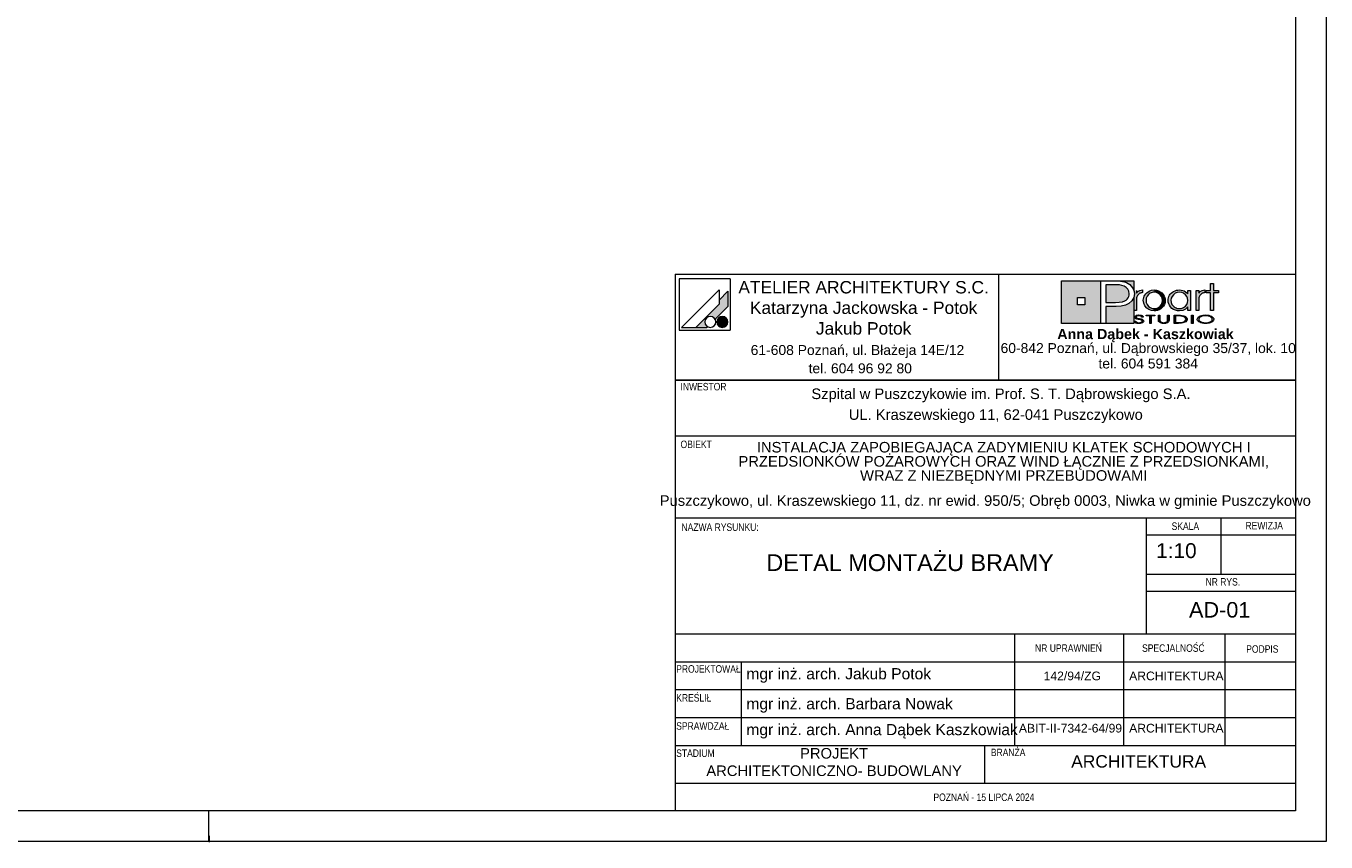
# Paper-space layout 'AD-01 DETAL MONTAŻU BRAMY' of a CAD drawing. Header units: millimetres. Extents: x 0 to 420, y 0 to 297.
# Tile 9 of 16: x 211 to 420, y 0 to 131. Entities that reach past the tile are written whole.
import ezdxf

# ---------------------------------------------------------------- set-up
doc = ezdxf.new("R2010")
doc.units = ezdxf.units.MM
doc.header["$MEASUREMENT"] = 0
for name, color, linetype, lineweight, true_color in [('0_Nr_pióra__249', 7, 'Continuous', 5, 0x191919), ('A_Arkusz_Nr_pióra__19', 7, 'Continuous', 5, 0x191919), ('A_Arkusz_Nr_pióra__237', 7, 'Continuous', 5, 0x343434), ('A_Arkusz_Nr_pióra__255', 7, 'Continuous', 15, 0x242424)]:
    doc.layers.add(name, color=color, linetype=linetype, lineweight=lineweight, true_color=true_color)
doc.layers.add('A_Arkusz_Nr_pióra__1', color=7, linetype='Continuous', lineweight=20)
doc.styles.add('STYL_AUTOMATYCZNY_1', font='arial.ttf')
doc.styles.add('STYL_AUTOMATYCZNY_2', font='ARIALN.TTF')
doc.styles.add('STYL_AUTOMATYCZNY_3', font='arial.ttf')

psp = doc.layouts.new('AD-01 DETAL MONTAŻU BRAMY')

# ---------------------------------------------------------------- hatches: boundary and pattern name
at = {"layer": 'A_Arkusz_Nr_pióra__19', "linetype": 'Continuous', "lineweight": 0, "true_color": 0x131313}
h = psp.add_hatch(color=250, dxfattribs=at)
h.paths.add_polyline_path([(377.36, 90.34), (383.71, 90.34), (383.71, 83.46), (377.36, 83.46)])
h.paths.add_polyline_path([(379.96, 87.69), (381.15, 87.69), (381.15, 86.49), (379.96, 86.49)], flags=0)
for points in [[(389.03, 90.34), (389.02, 88.83), (388.99, 88.95), (388.83, 89.25), (388.63, 89.52), (388.39, 89.75), (388.11, 89.94), (387.83, 90.07), (387.54, 90.17), (387.23, 90.25), (386.87, 90.3), (386.07, 90.33), (386.02, 90.34)], [(386.17, 89.71), (385.71, 89.72), (384.53, 89.72), (384.53, 86.86), (386.06, 86.86), (386.69, 86.89), (387.19, 86.98), (387.59, 87.13), (387.79, 87.26), (387.96, 87.42), (388.11, 87.61), (388.21, 87.83), (388.28, 88.05), (388.3, 88.28), (388.24, 88.67), (388.07, 89), (387.78, 89.3), (387.48, 89.48), (387.12, 89.62), (386.71, 89.69), (386.5, 89.71)], [(384.53, 83.46), (389.03, 83.46), (389.03, 87.7), (388.73, 87.14), (388.24, 86.71), (387.69, 86.45), (387.02, 86.29), (386.24, 86.24), (384.53, 86.24)]]:
    psp.add_hatch(color=250, dxfattribs=at).paths.add_polyline_path(points)
at = {"layer": 'A_Arkusz_Nr_pióra__19', "linetype": 'Continuous', "lineweight": 5, "true_color": 0x191919}
for points in [[(323.6, 88.67), (322.2, 87.26), (322.2, 86.61), (318.43, 82.85), (320.24, 82.85), (320.35, 82.96), (320.22, 83.05), (320.11, 83.16), (320.02, 83.29), (319.96, 83.43), (319.92, 83.58), (319.91, 83.73), (319.92, 83.88), (319.96, 84.03), (320.02, 84.17), (320.11, 84.3), (320.22, 84.4), (320.35, 84.49), (320.49, 84.56), (320.64, 84.6), (320.79, 84.61), (320.94, 84.6), (321.09, 84.56), (321.23, 84.49), (321.36, 84.4), (321.46, 84.3), (321.56, 84.16), (323.6, 86.21), (323.6, 86.51)], [(323.6, 86.21), (323.6, 88.67), (322.2, 87.26), (322.2, 86.61), (318.43, 82.85), (320.24, 82.85), (320.35, 82.96, -1.314777), (321.56, 84.16)], [(389.46, 88.83), (389.02, 88.83), (389.02, 85.58), (389.48, 85.58), (389.49, 87.54, -0.145311), (389.61, 87.99, -0.140329), (390.1, 88.38), (390.45, 88.45), (390.45, 88.88), (390.01, 88.81), (389.68, 88.63), (389.46, 88.34)], [(390.56, 87.22), (390.58, 87.43), (390.63, 87.65), (390.71, 87.86), (390.82, 88.06), (390.95, 88.25), (391.11, 88.41), (391.48, 88.67), (391.88, 88.83), (392.33, 88.89), (392.35, 88.89), (392.33, 88.52), (392.17, 88.51), (392, 88.47), (391.83, 88.41), (391.67, 88.34), (391.53, 88.24), (391.39, 88.13), (391.17, 87.86), (391.04, 87.55), (391, 87.2), (391.04, 86.84), (391.18, 86.52), (391.4, 86.24), (391.68, 86.04), (391.99, 85.91), (392.17, 85.89), (392.15, 85.52), (391.88, 85.55), (391.47, 85.71), (391.11, 85.97), (390.8, 86.33), (390.62, 86.75)], [(392.33, 88.52), (392.68, 88.47), (393, 88.33), (393.29, 88.11), (393.5, 87.85), (393.62, 87.55), (393.67, 87.21), (393.64, 86.96), (394.05, 86.8), (394.07, 86.87), (394.1, 87.2), (394.08, 87.43), (394.03, 87.67), (393.93, 87.91), (393.77, 88.17), (393.56, 88.4), (393.3, 88.6), (393, 88.76), (392.68, 88.85), (392.35, 88.89)], [(400.14, 88.38), (400.05, 88.34), (399.97, 88.29), (399.87, 88.23), (399.76, 88.12), (399.67, 88.01), (399.6, 87.9), (399.56, 87.78), (399.53, 87.63), (399.52, 87.46), (399.52, 85.58), (399.07, 85.58), (399.07, 88.81), (399.5, 88.81), (399.5, 88.34), (399.72, 88.63), (400.05, 88.81), (400.49, 88.88), (400.49, 88.45), (400.36, 88.43), (400.24, 88.41)], [(401.85, 85.58), (401.41, 85.58), (401.41, 88.44), (400.7, 88.44), (400.7, 88.81), (401.41, 88.81), (401.41, 89.94), (401.85, 89.94), (401.85, 88.81), (402.66, 88.81), (402.66, 88.44), (401.85, 88.44)], [(392.86, 85.58), (392.6, 85.52), (392.33, 85.5), (392.15, 85.52), (392.17, 85.89), (392.34, 85.87), (392.69, 85.91), (393, 86.04), (393.28, 86.26), (393.5, 86.53), (393.62, 86.85), (393.64, 86.96), (394.05, 86.8), (393.97, 86.56), (393.8, 86.26), (393.61, 86.03), (393.38, 85.84), (393.12, 85.68)], [(322.36, 84.53), (323.02, 82.9, -0.39153), (321.92, 83.36, -0.418968)], [(322.36, 84.53), (323.02, 82.9, 0.455663), (323.49, 84.15, 0.390402)], [(389.33, 83.87), (389.06, 83.87), (389.08, 83.79), (389.13, 83.71), (389.2, 83.64), (389.28, 83.59), (389.36, 83.56), (389.43, 83.54), (389.48, 83.52), (389.61, 83.49), (389.74, 83.48), (389.82, 83.49), (389.9, 83.48), (390.05, 83.49), (390.24, 83.53), (390.41, 83.6), (390.52, 83.68), (390.59, 83.77), (390.62, 83.87), (390.61, 83.92), (390.58, 83.98), (390.55, 84.03), (390.49, 84.08), (390.44, 84.12), (390.35, 84.16), (390.3, 84.18), (390.2, 84.21), (390.16, 84.22), (390.15, 84.07), (390.19, 84.05), (390.29, 84), (390.34, 83.93), (390.36, 83.86), (390.35, 83.8), (390.31, 83.74), (390.23, 83.68), (390.17, 83.65), (390.11, 83.64), (390.02, 83.61), (389.94, 83.6), (389.87, 83.6), (389.8, 83.6), (389.71, 83.61), (389.63, 83.62), (389.56, 83.64), (389.49, 83.67), (389.45, 83.7), (389.39, 83.74), (389.35, 83.8)], [(390.29, 84.49), (390.55, 84.49), (390.53, 84.59), (390.47, 84.67), (390.35, 84.75), (390.21, 84.81), (390.04, 84.84), (389.85, 84.85), (389.66, 84.84), (389.49, 84.8), (389.34, 84.74), (389.23, 84.67), (389.16, 84.59), (389.14, 84.5), (389.16, 84.4), (389.22, 84.33), (389.32, 84.26), (389.4, 84.22), (389.47, 84.2), (389.53, 84.19), (389.65, 84.16), (389.76, 84.15), (389.88, 84.13), (389.99, 84.11), (390.07, 84.09), (390.15, 84.07), (390.16, 84.22), (390.04, 84.24), (389.88, 84.26), (389.69, 84.3), (389.6, 84.32), (389.52, 84.35), (389.45, 84.39), (389.41, 84.44), (389.4, 84.5), (389.42, 84.57), (389.46, 84.62), (389.54, 84.67), (389.62, 84.7), (389.72, 84.73), (389.81, 84.73), (389.9, 84.73), (389.99, 84.72), (390.07, 84.7), (390.15, 84.67), (390.22, 84.62), (390.27, 84.56)], [(391.85, 83.5), (391.6, 83.5), (391.6, 84.71), (391.02, 84.71), (391.02, 84.83), (392.43, 84.83), (392.43, 84.71), (391.85, 84.71)], [(394.45, 83.6), (394.36, 83.56), (394.25, 83.52), (394.12, 83.5), (393.99, 83.48), (393.86, 83.48), (393.67, 83.49), (393.5, 83.52), (393.34, 83.56), (393.15, 83.67), (393.03, 83.82), (393, 84), (393, 84.83), (393.25, 84.83), (393.25, 84), (393.26, 83.9), (393.31, 83.81), (393.37, 83.74, 0.154269), (393.86, 83.61, 0.149724), (394.34, 83.73), (394.41, 83.81)], [(394.41, 83.81), (394.45, 83.9), (394.46, 84), (394.46, 84.83), (394.72, 84.83), (394.72, 84), (394.7, 83.86), (394.63, 83.74), (394.53, 83.65), (394.45, 83.6)], [(395.76, 83.62), (396.04, 83.62), (396.04, 83.5), (395.51, 83.5), (395.51, 84.83), (396.04, 84.83), (396.04, 84.71), (395.76, 84.71)], [(396.23, 84.83), (396.55, 84.82), (396.75, 84.79), (396.75, 84.66), (396.59, 84.68), (396.38, 84.7), (396.13, 84.71), (396.04, 84.71), (396.04, 84.83)], [(397.07, 84.72), (397.23, 84.65), (397.36, 84.58), (397.48, 84.49), (397.57, 84.38), (397.62, 84.27), (397.64, 84.16), (397.61, 84.02), (397.53, 83.89), (397.39, 83.77), (397.25, 83.68), (397.09, 83.62), (396.92, 83.57), (396.74, 83.53), (396.74, 83.67), (396.88, 83.7), (397.07, 83.77), (397.22, 83.87), (397.31, 83.96), (397.37, 84.06), (397.39, 84.17), (397.37, 84.28), (397.3, 84.38), (397.21, 84.47), (397.08, 84.55), (396.93, 84.61), (396.75, 84.66), (396.75, 84.79), (396.83, 84.78)], [(398.57, 83.5), (398.32, 83.5), (398.32, 84.83), (398.57, 84.83)], [(396.74, 83.53), (396.72, 83.53), (396.5, 83.51), (396.25, 83.5), (396.04, 83.5), (396.04, 83.62), (396.13, 83.62), (396.28, 83.62), (396.45, 83.63), (396.53, 83.63), (396.66, 83.65), (396.74, 83.67)]]:
    psp.add_hatch(color=250, dxfattribs=at).paths.add_polyline_path(points)
h = psp.add_hatch(color=250, dxfattribs=at)
h.paths.add_polyline_path([(397.73, 86.15), (397.36, 85.79), (396.91, 85.57), (396.39, 85.5), (396.06, 85.53), (395.75, 85.61), (395.44, 85.75), (395.18, 85.92), (394.96, 86.14), (394.78, 86.41), (394.66, 86.67), (394.59, 86.93), (394.57, 87.2), (394.58, 87.41), (394.63, 87.61), (394.7, 87.82), (394.79, 88.02), (394.91, 88.19), (395.05, 88.36), (395.24, 88.52), (395.44, 88.65), (395.67, 88.76), (395.91, 88.83), (396.15, 88.87), (396.4, 88.89), (396.67, 88.87), (396.92, 88.81), (397.15, 88.72), (397.37, 88.59), (397.56, 88.43), (397.73, 88.24), (397.73, 88.51), (397.73, 88.81), (398.17, 88.81), (398.17, 87.53), (398.17, 85.58), (397.73, 85.58), (397.73, 85.83)])
h.paths.add_polyline_path([(395.81, 88.38, 0.471077), (395.22, 86.5, 0.494724), (397.4, 86.34, 0.387258), (397.36, 88.1, 0.314042)], flags=0)
h = psp.add_hatch(color=250, dxfattribs=at)
h.paths.add_polyline_path([(400.59, 84.85, 0.130991), (399.56, 84.6, 0.250658), (399.25, 84.17, 0.250617), (399.5, 83.77, 0.141351), (400.59, 83.48, 0.117723), (401.58, 83.7, 0.245905), (401.93, 84.16, 0.237366), (401.68, 84.56, 0.143887)])
h.paths.add_polyline_path([(400.59, 84.73, 0.128597), (399.81, 84.56), (399.72, 84.5), (399.65, 84.45), (399.58, 84.37), (399.54, 84.31), (399.51, 84.24), (399.5, 84.17), (399.53, 84.03), (399.62, 83.91), (399.78, 83.79, 0.126974), (400.59, 83.6, 0.113214), (401.35, 83.76), (401.49, 83.86), (401.58, 83.93), (401.63, 84.01), (401.66, 84.08), (401.67, 84.16), (401.65, 84.26), (401.6, 84.36), (401.52, 84.45), (401.39, 84.55, 0.11716)], flags=0)

# ---------------------------------------------------------------- linework, layer by layer
at = {"layer": '0_Nr_pióra__249', "color": 250, "linetype": 'Continuous', "lineweight": 5, "true_color": 0x191919}
for p, q in [((315.75, 90.68), (315.75, 82.41)), ((324.01, 90.68), (315.75, 90.68)), ((324.01, 90.68), (324.01, 82.41)), ((377.36, 90.34), (389.03, 90.34)), ((377.36, 83.46), (377.36, 90.34)), ((383.71, 83.46), (383.71, 90.34)), ((383.71, 90.34), (385.99, 90.34)), ((385.99, 90.34), (386.46, 90.33)), ((386.46, 90.33), (386.87, 90.3)), ((386.87, 90.3), (387.23, 90.25)), ((387.23, 90.25), (387.54, 90.17)), ((387.54, 90.17), (387.83, 90.07)), ((389.03, 90.34), (389.02, 88.81)), ((322.2, 88.91), (316.13, 82.85)), ((322.2, 88.91), (322.2, 86.61)), ((323.6, 88.67), (322.2, 87.26)), ((323.6, 88.67), (323.6, 86.51)), ((384.53, 89.72), (384.53, 86.86)), ((385.71, 89.72), (384.53, 89.72)), ((386.17, 89.71), (385.71, 89.72)), ((386.5, 89.71), (386.17, 89.71)), ((386.71, 89.69), (386.5, 89.71)), ((387.12, 89.62), (386.71, 89.69)), ((387.48, 89.48), (387.12, 89.62)), ((387.79, 89.29), (387.48, 89.48)), ((388.07, 89), (387.79, 89.29)), ((387.83, 90.07), (388.11, 89.94)), ((388.24, 88.67), (388.07, 89)), ((388.11, 89.94), (388.39, 89.75)), ((388.21, 87.83), (388.28, 88.05)), ((388.3, 88.28), (388.24, 88.67)), ((388.28, 88.05), (388.3, 88.28)), ((388.39, 89.75), (388.63, 89.52)), ((388.63, 89.52), (388.83, 89.25)), ((388.83, 89.25), (388.99, 88.95)), ((388.99, 88.95), (389.08, 88.62)), ((389.12, 88.27), (389.02, 87.66)), ((389.08, 88.62), (389.12, 88.27)), ((389.46, 88.81), (389.46, 88.34)), ((389.46, 88.34), (389.68, 88.63)), ((389.63, 88.01), (389.56, 87.9)), ((389.72, 88.12), (389.63, 88.01)), ((389.68, 88.63), (390.01, 88.81)), ((389.83, 88.23), (389.72, 88.12)), ((389.92, 88.29), (389.83, 88.23)), ((390.01, 88.34), (389.92, 88.29)), ((390.01, 88.81), (390.45, 88.88)), ((390.1, 88.38), (390.01, 88.34)), ((390.2, 88.41), (390.1, 88.38)), ((390.32, 88.43), (390.2, 88.41)), ((390.45, 88.45), (390.32, 88.43)), ((390.45, 88.88), (390.45, 88.45)), ((390.71, 87.86), (390.82, 88.06)), ((390.82, 88.06), (390.95, 88.25)), ((390.95, 88.25), (391.11, 88.41)), ((391.11, 88.41), (391.48, 88.67)), ((391.39, 88.13), (391.17, 87.86)), ((391.53, 88.24), (391.39, 88.13)), ((391.48, 88.67), (391.88, 88.83)), ((391.67, 88.34), (391.53, 88.24)), ((391.83, 88.41), (391.67, 88.34)), ((392, 88.47), (391.83, 88.41)), ((391.88, 88.83), (392.33, 88.89)), ((392.17, 88.51), (392, 88.47)), ((392.34, 88.52), (392.17, 88.51)), ((392.33, 88.89), (392.67, 88.86)), ((392.68, 88.47), (392.34, 88.52)), ((392.67, 88.86), (393, 88.76)), ((393, 88.33), (392.68, 88.47)), ((393, 88.76), (393.3, 88.6)), ((393.29, 88.11), (393, 88.33)), ((393.5, 87.85), (393.29, 88.11)), ((393.3, 88.6), (393.56, 88.4)), ((393.56, 88.4), (393.77, 88.17)), ((393.77, 88.17), (393.94, 87.9)), ((394.7, 87.82), (394.79, 88.02)), ((394.79, 88.02), (394.91, 88.19)), ((394.91, 88.19), (395.05, 88.36)), ((395.05, 88.36), (395.24, 88.52)), ((395.41, 88.12), (395.19, 87.85)), ((395.24, 88.52), (395.44, 88.65)), ((395.71, 88.34), (395.41, 88.12)), ((395.44, 88.65), (395.67, 88.76)), ((395.67, 88.76), (395.91, 88.83)), ((396.03, 88.47), (395.71, 88.34)), ((395.91, 88.83), (396.15, 88.87)), ((396.39, 88.52), (396.03, 88.47)), ((396.15, 88.87), (396.4, 88.89)), ((396.75, 88.47), (396.39, 88.52)), ((396.4, 88.89), (396.67, 88.87)), ((396.67, 88.87), (396.92, 88.81)), ((397.06, 88.34), (396.75, 88.47)), ((396.92, 88.81), (397.15, 88.72)), ((397.34, 88.12), (397.06, 88.34)), ((397.15, 88.72), (397.37, 88.59)), ((397.56, 87.85), (397.34, 88.12)), ((397.37, 88.59), (397.56, 88.43)), ((397.56, 88.43), (397.73, 88.24)), ((397.73, 88.24), (397.73, 88.81)), ((397.73, 88.81), (398.17, 88.81)), ((398.17, 88.81), (398.17, 85.58)), ((399.07, 85.58), (399.07, 88.81)), ((399.07, 88.81), (399.5, 88.81)), ((399.5, 88.81), (399.5, 88.34)), ((399.5, 88.34), (399.72, 88.63)), ((399.67, 88.01), (399.6, 87.9)), ((399.76, 88.12), (399.67, 88.01)), ((399.72, 88.63), (400.05, 88.81)), ((399.87, 88.23), (399.76, 88.12)), ((399.97, 88.29), (399.87, 88.23)), ((400.05, 88.34), (399.97, 88.29)), ((400.05, 88.81), (400.49, 88.88)), ((400.14, 88.38), (400.05, 88.34)), ((400.24, 88.41), (400.14, 88.38)), ((400.36, 88.43), (400.24, 88.41)), ((400.49, 88.45), (400.36, 88.43)), ((400.49, 88.88), (400.49, 88.45)), ((400.7, 88.44), (400.7, 88.81)), ((400.7, 88.81), (401.41, 88.81)), ((401.41, 88.44), (400.7, 88.44)), ((401.41, 88.81), (401.41, 89.94)), ((401.41, 89.94), (401.85, 89.94)), ((401.41, 85.58), (401.41, 88.44)), ((401.85, 89.94), (401.85, 88.81)), ((401.85, 88.81), (402.66, 88.81)), ((402.66, 88.44), (401.85, 88.44)), ((401.85, 88.44), (401.85, 85.58)), ((402.66, 88.81), (402.66, 88.44)), ((322.2, 86.61), (318.43, 82.85)), ((323.6, 86.21), (321.56, 84.16)), ((323.6, 86.51), (323.6, 86.21)), ((379.96, 87.69), (381.15, 87.69)), ((379.96, 87.69), (381.15, 87.69)), ((379.96, 86.49), (379.96, 87.69)), ((381.15, 86.49), (379.96, 86.49)), ((381.15, 87.69), (381.15, 86.49)), ((381.15, 87.69), (381.15, 86.49)), ((384.53, 86.86), (386.06, 86.86)), ((384.53, 86.24), (384.53, 83.46)), ((386.19, 86.24), (384.53, 86.24)), ((386.06, 86.86), (386.69, 86.89)), ((387, 86.29), (386.19, 86.24)), ((386.69, 86.89), (387.19, 86.98)), ((387.69, 86.45), (387, 86.29)), ((387.19, 86.98), (387.59, 87.13)), ((387.59, 87.13), (387.79, 87.26)), ((388.24, 86.71), (387.69, 86.45)), ((387.79, 87.26), (387.96, 87.42)), ((387.96, 87.42), (388.11, 87.61)), ((388.11, 87.61), (388.21, 87.83)), ((388.73, 87.14), (388.24, 86.71)), ((389.02, 87.66), (388.73, 87.14)), ((389.03, 87.67), (389.03, 83.46)), ((389.49, 87.63), (389.48, 87.46)), ((389.48, 87.46), (389.48, 85.58)), ((389.52, 87.78), (389.49, 87.63)), ((389.56, 87.9), (389.52, 87.78)), ((390.56, 87.22), (390.58, 87.43)), ((390.62, 86.75), (390.56, 87.22)), ((390.58, 87.43), (390.63, 87.65)), ((390.8, 86.33), (390.62, 86.75)), ((390.63, 87.65), (390.71, 87.86)), ((391.11, 85.97), (390.8, 86.33)), ((391.04, 87.55), (391, 87.2)), ((391, 87.2), (391.04, 86.84)), ((391.17, 87.86), (391.04, 87.55)), ((391.04, 86.84), (391.18, 86.52)), ((391.47, 85.71), (391.11, 85.97)), ((391.18, 86.52), (391.4, 86.24)), ((391.4, 86.24), (391.68, 86.04)), ((391.68, 86.04), (391.99, 85.91)), ((391.99, 85.91), (392.34, 85.87)), ((392.34, 85.87), (392.69, 85.91)), ((392.69, 85.91), (393, 86.04)), ((393, 86.04), (393.28, 86.26)), ((393.28, 86.26), (393.5, 86.53)), ((393.61, 86.03), (393.38, 85.84)), ((393.62, 87.55), (393.5, 87.85)), ((393.5, 86.53), (393.62, 86.85)), ((393.8, 86.26), (393.61, 86.03)), ((393.67, 87.21), (393.62, 87.55)), ((393.62, 86.85), (393.67, 87.21)), ((393.97, 86.56), (393.8, 86.26)), ((393.94, 87.9), (394.03, 87.67)), ((394.07, 86.87), (393.97, 86.56)), ((394.03, 87.67), (394.08, 87.43)), ((394.1, 87.2), (394.07, 86.87)), ((394.08, 87.43), (394.1, 87.2)), ((394.57, 87.2), (394.58, 87.41)), ((394.59, 86.93), (394.57, 87.2)), ((394.58, 87.41), (394.63, 87.61)), ((394.66, 86.67), (394.59, 86.93)), ((394.63, 87.61), (394.7, 87.82)), ((394.78, 86.41), (394.66, 86.67)), ((394.96, 86.14), (394.78, 86.41)), ((395.18, 85.92), (394.96, 86.14)), ((395.05, 87.55), (395.01, 87.22)), ((395.01, 87.22), (395.05, 86.87)), ((395.19, 87.85), (395.05, 87.55)), ((395.05, 86.87), (395.18, 86.55)), ((395.18, 86.55), (395.4, 86.28)), ((395.44, 85.75), (395.18, 85.92)), ((395.4, 86.28), (395.53, 86.16)), ((395.53, 86.16), (395.68, 86.06)), ((395.68, 86.06), (395.85, 85.98)), ((395.85, 85.98), (396.03, 85.92)), ((396.03, 85.92), (396.21, 85.88)), ((396.39, 85.87), (396.74, 85.91)), ((396.74, 85.91), (397.06, 86.05)), ((397.06, 86.05), (397.34, 86.26)), ((397.34, 86.26), (397.56, 86.54)), ((397.73, 86.15), (397.36, 85.79)), ((397.69, 87.54), (397.56, 87.85)), ((397.56, 86.54), (397.69, 86.85)), ((397.73, 87.19), (397.69, 87.54)), ((397.69, 86.85), (397.73, 87.19)), ((397.73, 85.58), (397.73, 86.15)), ((399.53, 87.63), (399.52, 87.46)), ((399.52, 87.46), (399.52, 85.58)), ((399.56, 87.78), (399.53, 87.63)), ((399.6, 87.9), (399.56, 87.78)), ((389.48, 85.58), (389.02, 85.58)), ((389.08, 83.79), (389.06, 83.87)), ((389.06, 83.87), (389.33, 83.87)), ((389.14, 84.5), (389.16, 84.59)), ((389.16, 84.4), (389.14, 84.5)), ((389.16, 84.59), (389.23, 84.67)), ((389.22, 84.33), (389.16, 84.4)), ((389.32, 84.26), (389.22, 84.33)), ((389.23, 84.67), (389.34, 84.74)), ((389.37, 84.23), (389.32, 84.26)), ((389.33, 83.87), (389.35, 83.8)), ((389.34, 84.74), (389.49, 84.8)), ((389.35, 83.8), (389.39, 83.74)), ((389.43, 84.21), (389.37, 84.23)), ((389.41, 84.56), (389.4, 84.5)), ((389.4, 84.5), (389.41, 84.44)), ((389.46, 84.62), (389.41, 84.56)), ((389.41, 84.44), (389.45, 84.39)), ((389.5, 84.19), (389.43, 84.21)), ((389.45, 84.39), (389.52, 84.35)), ((389.54, 84.67), (389.46, 84.62)), ((389.49, 84.8), (389.66, 84.84)), ((389.58, 84.18), (389.5, 84.19)), ((389.52, 84.35), (389.6, 84.32)), ((389.62, 84.7), (389.54, 84.67)), ((389.68, 84.16), (389.58, 84.18)), ((389.6, 84.32), (389.73, 84.29)), ((389.72, 84.73), (389.62, 84.7)), ((389.66, 84.84), (389.85, 84.85)), ((389.8, 84.14), (389.68, 84.16)), ((389.83, 84.73), (389.72, 84.73)), ((389.73, 84.29), (389.89, 84.26)), ((389.96, 84.12), (389.8, 84.14)), ((389.95, 84.72), (389.83, 84.73)), ((389.85, 84.85), (390.04, 84.84)), ((389.89, 84.26), (390.03, 84.24)), ((390.06, 84.7), (389.95, 84.72)), ((390.09, 84.09), (389.96, 84.12)), ((390.03, 84.24), (390.13, 84.22)), ((390.04, 84.84), (390.21, 84.81)), ((390.15, 84.67), (390.06, 84.7)), ((390.19, 84.05), (390.09, 84.09)), ((390.13, 84.22), (390.2, 84.21)), ((390.22, 84.62), (390.15, 84.67)), ((390.29, 84), (390.19, 84.05)), ((390.2, 84.21), (390.25, 84.2)), ((390.21, 84.81), (390.35, 84.75)), ((390.27, 84.56), (390.22, 84.62)), ((390.25, 84.2), (390.31, 84.18)), ((390.29, 84.49), (390.27, 84.56)), ((390.55, 84.49), (390.29, 84.49)), ((390.34, 83.93), (390.29, 84)), ((390.3, 83.74), (390.35, 83.8)), ((390.31, 84.18), (390.36, 84.16)), ((390.36, 83.86), (390.34, 83.93)), ((390.35, 84.75), (390.47, 84.67)), ((390.35, 83.8), (390.36, 83.86)), ((390.36, 84.16), (390.44, 84.12)), ((390.44, 84.12), (390.5, 84.08)), ((390.47, 84.67), (390.53, 84.59)), ((390.5, 84.08), (390.55, 84.03)), ((390.53, 84.59), (390.55, 84.49)), ((390.55, 84.03), (390.59, 83.98)), ((390.59, 83.98), (390.61, 83.92)), ((390.62, 83.87), (390.59, 83.77)), ((390.61, 83.92), (390.62, 83.87)), ((391.02, 84.71), (391.02, 84.83)), ((391.02, 84.83), (392.43, 84.83)), ((391.6, 84.71), (391.02, 84.71)), ((391.88, 85.55), (391.47, 85.71)), ((391.6, 83.5), (391.6, 84.71)), ((392.43, 84.71), (391.85, 84.71)), ((391.85, 84.71), (391.85, 83.5)), ((392.33, 85.5), (391.88, 85.55)), ((392.6, 85.52), (392.33, 85.5)), ((392.43, 84.83), (392.43, 84.71)), ((392.86, 85.58), (392.6, 85.52)), ((393.12, 85.68), (392.86, 85.58)), ((393, 84.83), (393.25, 84.83)), ((393, 84), (393, 84.83)), ((393.03, 83.82), (393, 84)), ((393.15, 83.67), (393.03, 83.82)), ((393.38, 85.84), (393.12, 85.68)), ((393.25, 84.83), (393.25, 84)), ((393.25, 84), (393.26, 83.9)), ((393.26, 83.9), (393.31, 83.81)), ((393.31, 83.81), (393.38, 83.73)), ((394.34, 83.73), (394.41, 83.81)), ((394.41, 83.81), (394.45, 83.9)), ((394.45, 83.9), (394.46, 84)), ((394.46, 84), (394.46, 84.83)), ((394.46, 84.83), (394.72, 84.83)), ((394.7, 83.86), (394.63, 83.74)), ((394.72, 84), (394.7, 83.86)), ((394.72, 84.83), (394.72, 84)), ((395.75, 85.61), (395.44, 85.75)), ((395.51, 83.5), (395.51, 84.83)), ((395.51, 84.83), (396.04, 84.83)), ((395.51, 83.5), (395.51, 84.83)), ((395.51, 84.83), (396.23, 84.83)), ((396.06, 85.53), (395.75, 85.61)), ((396.04, 84.71), (395.76, 84.71)), ((395.76, 84.71), (395.76, 83.62)), ((396.13, 84.71), (395.76, 84.71)), ((395.76, 84.71), (395.76, 83.62)), ((396.04, 84.83), (396.04, 84.71)), ((396.39, 85.5), (396.06, 85.53)), ((396.38, 84.7), (396.13, 84.71)), ((396.21, 85.88), (396.39, 85.87)), ((396.23, 84.83), (396.55, 84.82)), ((396.59, 84.68), (396.38, 84.7)), ((396.91, 85.57), (396.39, 85.5)), ((396.55, 84.82), (396.83, 84.78)), ((396.77, 84.65), (396.59, 84.68)), ((396.93, 84.61), (396.77, 84.65)), ((396.83, 84.78), (397.07, 84.72)), ((397.36, 85.79), (396.91, 85.57)), ((397.07, 84.55), (396.93, 84.61)), ((397.07, 84.72), (397.23, 84.65)), ((397.2, 84.48), (397.07, 84.55)), ((397.07, 83.77), (397.22, 83.87)), ((397.3, 84.38), (397.2, 84.48)), ((397.22, 83.87), (397.31, 83.96)), ((397.23, 84.65), (397.36, 84.58)), ((397.37, 84.28), (397.3, 84.38)), ((397.31, 83.96), (397.37, 84.06)), ((397.36, 84.58), (397.48, 84.49)), ((397.39, 84.17), (397.37, 84.28)), ((397.37, 84.06), (397.39, 84.17)), ((397.53, 83.89), (397.39, 83.77)), ((397.48, 84.49), (397.57, 84.38)), ((397.61, 84.02), (397.53, 83.89)), ((397.57, 84.38), (397.62, 84.27)), ((397.64, 84.16), (397.61, 84.02)), ((397.62, 84.27), (397.64, 84.16)), ((398.17, 85.58), (397.73, 85.58)), ((398.32, 83.5), (398.32, 84.83)), ((398.32, 84.83), (398.57, 84.83)), ((398.32, 83.5), (398.32, 84.83)), ((398.32, 84.83), (398.57, 84.83)), ((398.57, 84.83), (398.57, 83.5)), ((398.57, 84.83), (398.57, 83.5)), ((399.52, 85.58), (399.07, 85.58)), ((399.25, 84.17), (399.27, 84.29)), ((399.26, 84.07), (399.25, 84.17)), ((399.31, 83.97), (399.26, 84.07)), ((399.27, 84.29), (399.33, 84.39)), ((399.38, 83.87), (399.31, 83.97)), ((399.33, 84.39), (399.42, 84.5)), ((399.5, 83.77), (399.38, 83.87)), ((399.42, 84.5), (399.56, 84.6)), ((399.51, 84.24), (399.5, 84.17)), ((399.5, 84.17), (399.53, 84.03)), ((399.54, 84.31), (399.51, 84.24)), ((399.53, 84.03), (399.62, 83.91)), ((399.58, 84.37), (399.54, 84.31)), ((399.56, 84.6), (399.73, 84.69)), ((399.64, 84.44), (399.58, 84.37)), ((399.62, 83.91), (399.77, 83.79)), ((399.72, 84.5), (399.64, 84.44)), ((399.81, 84.56), (399.72, 84.5)), ((399.73, 84.69), (399.93, 84.76)), ((400.04, 84.66), (399.81, 84.56)), ((399.93, 84.76), (400.13, 84.81)), ((400.3, 84.71), (400.04, 84.66)), ((400.13, 84.81), (400.35, 84.84)), ((400.59, 84.73), (400.3, 84.71)), ((400.35, 84.84), (400.59, 84.85)), ((400.59, 84.85), (400.85, 84.84)), ((400.76, 84.72), (400.59, 84.73)), ((400.93, 84.7), (400.76, 84.72)), ((400.85, 84.84), (401.1, 84.8)), ((401.09, 84.67), (400.93, 84.7)), ((401.26, 84.61), (401.09, 84.67)), ((401.1, 84.8), (401.34, 84.73)), ((401.4, 84.54), (401.26, 84.61)), ((401.34, 84.73), (401.53, 84.65)), ((401.35, 83.76), (401.48, 83.84)), ((401.52, 84.45), (401.4, 84.54)), ((401.85, 85.58), (401.41, 85.58)), ((401.48, 83.84), (401.58, 83.93)), ((401.6, 84.36), (401.52, 84.45)), ((401.53, 84.65), (401.68, 84.56)), ((401.58, 83.93), (401.63, 84.01)), ((401.77, 83.84), (401.58, 83.7)), ((401.65, 84.26), (401.6, 84.36)), ((401.63, 84.01), (401.66, 84.08)), ((401.67, 84.16), (401.65, 84.26)), ((401.66, 84.08), (401.67, 84.16)), ((401.68, 84.56), (401.8, 84.45)), ((401.89, 84), (401.77, 83.84)), ((401.8, 84.45), (401.87, 84.36)), ((401.87, 84.36), (401.91, 84.27)), ((401.93, 84.16), (401.89, 84)), ((401.91, 84.27), (401.93, 84.16)), ((315.75, 82.41), (324.01, 82.41)), ((316.13, 82.85), (320.24, 82.85)), ((320.35, 82.96), (320.24, 82.85)), ((389.03, 83.46), (377.36, 83.46)), ((384.53, 83.46), (383.71, 83.46)), ((389.13, 83.71), (389.08, 83.79)), ((389.2, 83.64), (389.13, 83.71)), ((389.28, 83.59), (389.2, 83.64)), ((389.37, 83.55), (389.28, 83.59)), ((389.48, 83.52), (389.37, 83.55)), ((389.39, 83.74), (389.45, 83.7)), ((389.45, 83.7), (389.5, 83.67)), ((389.59, 83.5), (389.48, 83.52)), ((389.5, 83.67), (389.56, 83.64)), ((389.56, 83.64), (389.63, 83.62)), ((389.72, 83.48), (389.59, 83.5)), ((389.63, 83.62), (389.7, 83.61)), ((389.7, 83.61), (389.77, 83.6)), ((389.84, 83.48), (389.72, 83.48)), ((389.77, 83.6), (389.85, 83.6)), ((390.05, 83.49), (389.84, 83.48)), ((389.85, 83.6), (389.92, 83.6)), ((389.92, 83.6), (389.98, 83.61)), ((389.98, 83.61), (390.05, 83.62)), ((390.05, 83.62), (390.12, 83.64)), ((390.24, 83.53), (390.05, 83.49)), ((390.12, 83.64), (390.18, 83.66)), ((390.18, 83.66), (390.23, 83.68)), ((390.23, 83.68), (390.3, 83.74)), ((390.41, 83.6), (390.24, 83.53)), ((390.52, 83.68), (390.41, 83.6)), ((390.59, 83.77), (390.52, 83.68)), ((391.85, 83.5), (391.6, 83.5)), ((393.34, 83.56), (393.15, 83.67)), ((393.5, 83.52), (393.34, 83.56)), ((393.38, 83.73), (393.43, 83.7)), ((393.43, 83.7), (393.5, 83.67)), ((393.5, 83.67), (393.58, 83.64)), ((393.67, 83.49), (393.5, 83.52)), ((393.58, 83.64), (393.67, 83.62)), ((393.67, 83.62), (393.76, 83.61)), ((393.86, 83.48), (393.67, 83.49)), ((393.76, 83.61), (393.86, 83.61)), ((393.86, 83.61), (393.95, 83.61)), ((393.99, 83.48), (393.86, 83.48)), ((393.95, 83.61), (394.04, 83.62)), ((394.12, 83.5), (393.99, 83.48)), ((394.04, 83.62), (394.13, 83.64)), ((394.25, 83.52), (394.12, 83.5)), ((394.13, 83.64), (394.21, 83.67)), ((394.21, 83.67), (394.28, 83.7)), ((394.36, 83.56), (394.25, 83.52)), ((394.28, 83.7), (394.34, 83.73)), ((394.45, 83.6), (394.36, 83.56)), ((394.53, 83.65), (394.45, 83.6)), ((394.63, 83.74), (394.53, 83.65)), ((396.04, 83.5), (395.51, 83.5)), ((396.25, 83.5), (395.51, 83.5)), ((395.76, 83.62), (396.04, 83.62)), ((395.76, 83.62), (396.13, 83.62)), ((396.04, 83.62), (396.04, 83.5)), ((396.13, 83.62), (396.35, 83.62)), ((396.5, 83.51), (396.25, 83.5)), ((396.35, 83.62), (396.53, 83.63)), ((396.72, 83.53), (396.5, 83.51)), ((396.53, 83.63), (396.68, 83.65)), ((396.68, 83.65), (396.89, 83.7)), ((396.92, 83.57), (396.72, 83.53)), ((396.89, 83.7), (397.07, 83.77)), ((397.09, 83.62), (396.92, 83.57)), ((397.25, 83.68), (397.09, 83.62)), ((397.39, 83.77), (397.25, 83.68)), ((398.57, 83.5), (398.32, 83.5)), ((398.57, 83.5), (398.32, 83.5)), ((399.65, 83.67), (399.5, 83.77)), ((399.84, 83.6), (399.65, 83.67)), ((399.77, 83.79), (399.88, 83.74)), ((400.07, 83.53), (399.84, 83.6)), ((399.88, 83.74), (400, 83.69)), ((400, 83.69), (400.13, 83.65)), ((400.33, 83.49), (400.07, 83.53)), ((400.13, 83.65), (400.28, 83.62)), ((400.28, 83.62), (400.43, 83.6)), ((400.59, 83.48), (400.33, 83.49)), ((400.43, 83.6), (400.59, 83.6)), ((400.59, 83.6), (400.81, 83.61)), ((400.78, 83.48), (400.59, 83.48)), ((400.97, 83.51), (400.78, 83.48)), ((400.81, 83.61), (401.01, 83.64)), ((401.15, 83.54), (400.97, 83.51)), ((401.01, 83.64), (401.2, 83.7)), ((401.31, 83.59), (401.15, 83.54)), ((401.2, 83.7), (401.35, 83.76)), ((401.45, 83.64), (401.31, 83.59)), ((401.58, 83.7), (401.45, 83.64))]:
    psp.add_line(p, q, dxfattribs=at)
for centre, start, end in [((320.79, 83.73), 0, 180), ((322.72, 83.73), 0, 180), ((320.79, 83.73), 180, 0), ((322.72, 83.73), 180, 0)]:
    psp.add_arc(centre, 0.882, start, end, dxfattribs=at)
at = {"layer": 'A_Arkusz_Nr_pióra__1', "color": 7, "linetype": 'Continuous', "lineweight": 20}
for p, q in [((415.1, 292.1), (415.1, 4.9)), ((415.1, 4.9), (29.9, 4.9))]:
    psp.add_line(p, q, dxfattribs=at)
at = {"layer": 'A_Arkusz_Nr_pióra__1', "color": 7, "linetype": 'Continuous', "lineweight": 20, "flags": 128}
psp.add_lwpolyline([(0, 297), (420, 297), (420, 0), (0, 0)], close=True, dxfattribs=at)
at = {"layer": 'A_Arkusz_Nr_pióra__237', "color": 250, "linetype": 'Continuous', "lineweight": 5, "true_color": 0x343434}
for p, q in [((240, 0), (240, 4.9)), ((240.1, -0.1), (240.1, 0.9))]:
    psp.add_line(p, q, dxfattribs=at)
at = {"layer": 'A_Arkusz_Nr_pióra__255', "color": 250, "linetype": 'Continuous', "lineweight": 15, "true_color": 0x242424}
for p, q in [((315.1, 91.43), (415.1, 91.43)), ((315.1, 91.43), (315.1, 74.35)), ((367.22, 91.43), (367.22, 74.35)), ((315.1, 74.35), (415.1, 74.35)), ((315.1, 74.35), (315.1, 4.9)), ((415.1, 74.35), (315.1, 74.35)), ((315.1, 65.35), (415.1, 65.35)), ((315.1, 52.15), (415.1, 52.15)), ((391.1, 33.46), (391.1, 52.15)), ((403.1, 43.06), (403.1, 52.15)), ((391.1, 49.43), (415.1, 49.43)), ((391.1, 43.06), (415.1, 43.06)), ((391.1, 40.34), (415.1, 40.34)), ((315.1, 33.46), (415.1, 33.46)), ((369.85, 15.46), (369.85, 33.46)), ((387.43, 15.46), (387.43, 33.46)), ((403.75, 15.46), (403.75, 33.46)), ((315.1, 28.96), (415.1, 28.96)), ((325.8, 15.46), (325.8, 28.96)), ((315.1, 24.46), (415.1, 24.46)), ((315.1, 19.96), (415.1, 19.96)), ((325.8, 19.96), (415.1, 19.96)), ((315.1, 15.46), (414.96, 15.46)), ((329.1, 15.46), (415.1, 15.46)), ((364.96, 15.46), (364.96, 9.4)), ((315.1, 9.4), (415.1, 9.4)), ((315.1, 9.4), (415.1, 9.4))]:
    psp.add_line(p, q, dxfattribs=at)

# ---------------------------------------------------------------- texts
at = {"layer": 'A_Arkusz_Nr_pióra__1', "color": 7, "linetype": 'Continuous', "lineweight": 20, "style": 'STYL_AUTOMATYCZNY_1'}
for s, insert, char_height, attachment_point in [('\\A1;{\\pql;\\fArial|b0|i0|c238|p0;\\W1.000000;Szpital w Puszczykowie im. Prof. S. T. Dąbrowskiego S.A.}', (337.07, 71.89), 1.7, 4), ('\\A1;{\\pqc;\\fArial|b0|i0|c238|p0;\\W1.000000;UL. Kraszewskiego 11, 62-041 Puszczykowo}', (366.79, 68.54), 1.7, 5), ('\\A1;{\\pqc;\\fArial|b0|i0|c238|p0;\\W1.000000;DETAL MONTAŻU BRAMY}', (352.97, 44.91), 2.7, 5), ('\\A1;{\\pql;\\fArial|b0|i0|c238|p0;\\W1.000000;1:10}', (392.63, 46.85), 2.3999, 4), ('\\A1;{\\pqc;\\fArial|b0|i0|c238|p0;\\W1.000000;AD-01}', (402.87, 37.31), 2.5, 5)]:
    psp.add_mtext(s, dxfattribs=dict(at, insert=insert, char_height=char_height, attachment_point=attachment_point))
at = {"layer": 'A_Arkusz_Nr_pióra__19', "color": 250, "linetype": 'Continuous', "lineweight": 5, "true_color": 0x191919, "attachment_point": 5}
for s, insert, char_height, style in [('\\A1;{\\pqc;\\fArial|b0|i0|c238|p0;\\W1.000000;ATELIER ARCHITEKTURY S.C.}', (345.49, 89.31), 1.9999, 'STYL_AUTOMATYCZNY_1'), ('\\A1;{\\pqc;\\fArial|b0|i0|c238|p0;\\W1.000000;Katarzyna Jackowska - Potok}', (345.49, 85.72), 1.9999, 'STYL_AUTOMATYCZNY_1'), ('\\A1;{\\pqc;\\fArial|b0|i0|c238|p0;\\W1.000000;Jakub Potok}', (345.49, 82.68), 1.9999, 'STYL_AUTOMATYCZNY_1'), ('\\A1;{\\pqc;\\fArial|b1|i0|c238|p0;\\W1.000000;Anna Dąbek - Kaszkowiak}', (390.91, 81.53), 1.6499, 'STYL_AUTOMATYCZNY_3'), ('\\A1;{\\pqc;\\fArial|b0|i0|c238|p0;\\W1.000000;61-608 Poznań, ul. Błażeja 14E/12}', (344.5, 78.96), 1.5999, 'STYL_AUTOMATYCZNY_1'), ('\\A1;{\\pqc;\\fArial|b0|i0|c238|p0;\\W1.000000;tel. 604 96 92 80}', (344.95, 76.24), 1.5999, 'STYL_AUTOMATYCZNY_1')]:
    psp.add_mtext(s, dxfattribs=dict(at, insert=insert, char_height=char_height, style=style))
at = {"layer": 'A_Arkusz_Nr_pióra__19', "color": 250, "linetype": 'Continuous', "lineweight": 5, "true_color": 0x191919, "insert": (391.35, 78.26), "char_height": 1.59993, "attachment_point": 5, "line_spacing_factor": 0.931904, "style": 'STYL_AUTOMATYCZNY_1'}
psp.add_mtext('\\A1;{\\pqc;\\fArial|b0|i0|c238|p0;\\W1.000000;6\\fArial|b0|i0|c238|p0;\\W1.000000;0\\fArial|b0|i0|c238|p0;\\W1.000000;-\\fArial|b0|i0|c238|p0;\\W1.000000;842\\fArial|b0|i0|c238|p0;\\W1.000000; Poznań, ul. Dąbrowskiego \\fArial|b0|i0|c238|p0;\\W1.000000;35/37, lok. 10\\P\\pqc;\\fArial|b0|i0|c238|p0;\\W1.000000;tel. 604 591 384}', dxfattribs=at)
at = {"layer": 'A_Arkusz_Nr_pióra__255', "color": 250, "linetype": 'Continuous', "lineweight": 15, "true_color": 0x242424}
for s, insert, char_height, attachment_point, style in [('\\A1;{\\pql;\\fArial Narrow|b0|i0|c238|p0;\\W1.000000;INWESTOR}', (315.99, 73.29), 1.2, 4, 'STYL_AUTOMATYCZNY_2'), ('\\A1;{\\pql;\\fArial Narrow|b0|i0|c238|p0;\\W1.000000;OBIEKT}', (315.99, 63.99), 1.2, 4, 'STYL_AUTOMATYCZNY_2'), ('\\A1;{\\pql;\\fArial Narrow|b0|i0|c238|p0;\\W1.000000;NAZWA RYSUNKU:}', (316.14, 50.64), 1.2, 4, 'STYL_AUTOMATYCZNY_2'), ('\\A1;{\\pql;\\fArial Narrow|b0|i0|c238|p0;\\W1.000000;SKALA}', (395.12, 50.8), 1.2, 4, 'STYL_AUTOMATYCZNY_2'), ('\\A1;{\\pql;\\fArial Narrow|b0|i0|c238|p0;\\W1.000000;REWIZJA}', (407.03, 50.89), 1.2, 4, 'STYL_AUTOMATYCZNY_2'), ('\\A1;{\\pql;\\fArial Narrow|b0|i0|c238|p0;\\W1.000000;NR RYS.}', (400.59, 41.83), 1.2, 4, 'STYL_AUTOMATYCZNY_2'), ('\\A1;{\\pql;\\fArial Narrow|b0|i0|c238|p0;\\W1.000000;NR UPRAWNIEŃ}', (373.12, 31.15), 1.2, 4, 'STYL_AUTOMATYCZNY_2'), ('\\A1;{\\pql;\\fArial Narrow|b0|i0|c238|p0;\\W1.000000;SPECJALNOŚĆ}', (390.36, 31.15), 1.2, 4, 'STYL_AUTOMATYCZNY_2'), ('\\A1;{\\pql;\\fArial Narrow|b0|i0|c238|p0;\\W1.000000;PODPIS}', (407.14, 31), 1.2, 4, 'STYL_AUTOMATYCZNY_2'), ('\\A1;{\\pql;\\fArial Narrow|b0|i0|c238|p0;\\W1.000000;PROJEKTOWAŁ}', (315.29, 27.79), 1.2, 4, 'STYL_AUTOMATYCZNY_2'), ('\\A1;{\\pql;\\fArial|b0|i0|c238|p0;\\W1.000000;mgr inż. arch. Jakub Potok}', (326.6, 26.75), 1.7999, 4, 'STYL_AUTOMATYCZNY_1'), ('\\A1;{\\pql;\\fArial|b0|i0|c238|p0;\\W1.000000;142/94/ZG}', (374.5, 26.66), 1.4, 4, 'STYL_AUTOMATYCZNY_1'), ('\\A1;{\\pql;\\fArial|b0|i0|c238|p0;\\W1.000000;ARCHITEKTURA}', (388.28, 26.66), 1.4, 4, 'STYL_AUTOMATYCZNY_1'), ('\\A1;{\\pql;\\fArial Narrow|b0|i0|c238|p0;\\W1.000000;KREŚLIŁ}', (315.29, 23.13), 1.2, 4, 'STYL_AUTOMATYCZNY_2'), ('\\A1;{\\pql;\\fArial|b0|i0|c238|p0;\\W1.000000;mgr inż. arch. Barbara Nowak}', (326.6, 21.92), 1.7999, 4, 'STYL_AUTOMATYCZNY_1'), ('\\A1;{\\pql;\\fArial Narrow|b0|i0|c238|p0;\\W1.000000;SPRAWDZAŁ}', (315.29, 18.59), 1.2, 4, 'STYL_AUTOMATYCZNY_2'), ('\\A1;{\\pql;\\fArial|b0|i0|c238|p0;\\W1.000000;mgr inż. arch. Anna Dąbek Kaszkowiak }', (326.6, 17.75), 1.7999, 4, 'STYL_AUTOMATYCZNY_1'), ('\\A1;{\\pql;\\fArial|b0|i0|c238|p0;\\W1.000000;ABIT-II-7342-64/99}', (370.51, 18.24), 1.4, 4, 'STYL_AUTOMATYCZNY_1'), ('\\A1;{\\pql;\\fArial|b0|i0|c238|p0;\\W1.000000;ARCHITEKTURA}', (388.28, 18.24), 1.4, 4, 'STYL_AUTOMATYCZNY_1'), ('\\A1;{\\pql;\\fArial Narrow|b0|i0|c238|p0;\\W1.000000;STADIUM}', (315.29, 14.21), 1.2, 4, 'STYL_AUTOMATYCZNY_2'), ('\\A1;{\\pql;\\fArial Narrow|b0|i0|c238|p0;\\W1.000000;BRANŻA}', (365.99, 14.34), 1.2, 4, 'STYL_AUTOMATYCZNY_2'), ('\\A1;{\\pqc;\\fArial|b0|i0|c238|p0;\\W1.000000;ARCHITEKTURA}', (389.81, 12.88), 2, 5, 'STYL_AUTOMATYCZNY_1'), ('\\A1;{\\pql;\\fArial Narrow|b0|i0|c238|p0;\\W1.000000;POZNAŃ - 15 LIPCA 202\\fArial Narrow|b0|i0|c238|p0;\\W1.000000;4}', (356.74, 7.11), 1.19995, 4, 'STYL_AUTOMATYCZNY_2')]:
    psp.add_mtext(s, dxfattribs=dict(at, insert=insert, char_height=char_height, attachment_point=attachment_point, style=style))
at = {"layer": 'A_Arkusz_Nr_pióra__255', "color": 250, "linetype": 'Continuous', "lineweight": 15, "true_color": 0x242424, "char_height": 1.7, "attachment_point": 5, "style": 'STYL_AUTOMATYCZNY_1'}
for s, insert, width, line_spacing_factor in [('\\A1;{\\pqc;\\fArial|b0|i0|c238|p0;\\W1.000000;INSTALACJA ZAPOBIEGAJĄCA ZADYMIENIU KLATEK SCHODOWYCH I PRZEDSIONKÓW POŻAROWYCH ORAZ WIND ŁĄCZNIE Z PRZEDSIONKAMI, WRAZ Z NIEZBĘDNYMI PRZEBUDOWAMI}', (368.07, 61), 92.1354, 0.804067), ('\\A1;{\\pqc;\\fArial|b0|i0|c238|p0;\\W1.000000;Puszczykowo, ul. Kraszewskiego 11, dz. nr ewid. 950/5; Obręb 0003, Niwka w gminie Puszczykowo}', (365.1, 54.68), 100.0009, 0.930913)]:
    psp.add_mtext(s, dxfattribs=dict(at, insert=insert, width=width, line_spacing_factor=line_spacing_factor))
at = {"layer": 'A_Arkusz_Nr_pióra__255', "color": 250, "linetype": 'Continuous', "lineweight": 15, "true_color": 0x242424, "insert": (340.73, 12.78), "char_height": 1.7, "attachment_point": 5, "line_spacing_factor": 0.99104, "style": 'STYL_AUTOMATYCZNY_1'}
psp.add_mtext('\\A1;{\\pqc;\\fArial|b0|i0|c238|p0;\\W1.000000;PROJEKT \\P\\pqc;\\fArial|b0|i0|c238|p0;\\W1.000000;ARCHITEKTONICZNO- BUDOWLANY}', dxfattribs=at)

doc.saveas('drawing.dxf')
